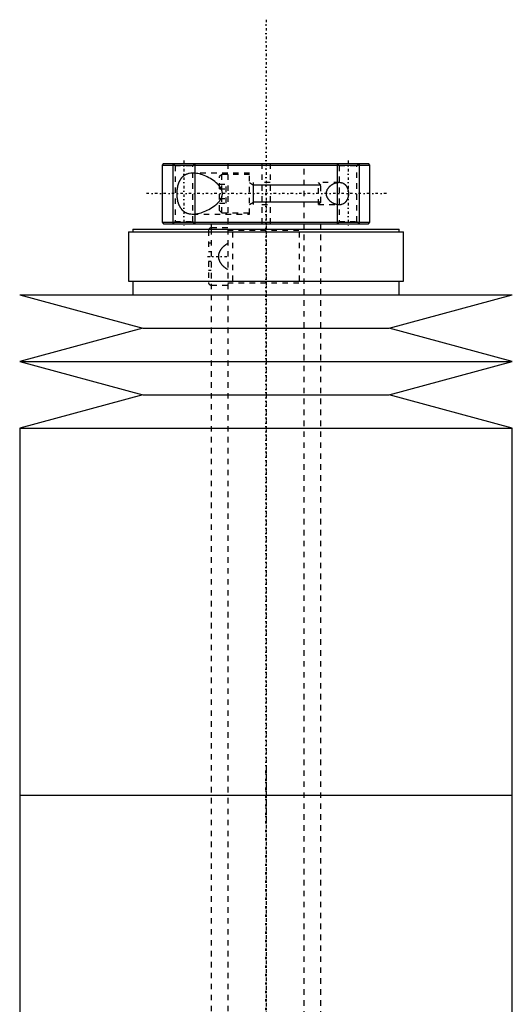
# Model space of a CAD drawing. Extents: x -90 to 90, y -1 to 818.
# Tile 11 of 11: x -45 to 45, y 638 to 818. Entities that reach past the tile are written whole.
import ezdxf

# ---------------------------------------------------------------- set-up
doc = ezdxf.new("R2010")
doc.units = 0
doc.linetypes.add('CENTER', pattern=[1.5, 0.45, -0.5, 0.05, -0.5])
doc.linetypes.add('DASHED', pattern=[2, 1, -1])
for name, color, linetype in [('AM_0', 7, 'CONTINUOUS'), ('AM_10', 7, 'CONTINUOUS'), ('AM_3', 7, 'DASHED'), ('AM_7', 7, 'CENTER')]:
    doc.layers.add(name, color=color, linetype=linetype)

msp = doc.modelspace()

# ---------------------------------------------------------------- linework, layer by layer
at = {"layer": 'AM_0', "color": 7, "linetype": 'CONTINUOUS'}
for p, q in [((-18.7, 792), (-19, 791.7)), ((-19, 791.7), (-19, 781.3)), ((-19, 791.7), (19, 791.7)), ((-18.7, 792), (18.7, 792)), ((19, 791.7), (18.7, 792)), ((19, 781.3), (19, 791.7)), ((-24.35, 780), (-24.35, 779.5)), ((-24.35, 780), (24.35, 780)), ((-19, 781.3), (-18.7, 781)), ((-19, 781.3), (19, 781.3)), ((-18.7, 781), (18.7, 781)), ((-10, 781), (-10, 780)), ((10, 780), (10, 781)), ((18.7, 781), (19, 781.3)), ((24.35, 779.5), (24.35, 780)), ((-25.15, 779.5), (-25.15, 770.5)), ((-25.15, 779.5), (25.15, 779.5)), ((25.15, 770.5), (25.15, 779.5)), ((-25.15, 770.5), (25.15, 770.5)), ((-24.35, 770.5), (-24.35, 768)), ((24.35, 768), (24.35, 770.5)), ((-45, 768), (-22.5, 761.9)), ((-45, 768), (45, 768)), ((22.5, 761.9), (45, 768)), ((-22.5, 761.9), (-45, 755.8)), ((-22.5, 761.9), (22.5, 761.9)), ((45, 755.8), (22.5, 761.9)), ((-45, 755.8), (-22.5, 749.7)), ((-45, 755.8), (45, 755.8)), ((22.5, 749.7), (45, 755.8)), ((-22.5, 749.7), (-45, 743.6)), ((-22.5, 749.7), (22.5, 749.7)), ((45, 743.6), (22.5, 749.7)), ((-45, 743.6), (-45, 676.5)), ((-45, 743.6), (45, 743.6)), ((45, 676.5), (45, 743.6)), ((-45, 676.5), (-45, 621.52)), ((-45, 676.5), (45, 676.5)), ((-45, 676.5), (0, 676.5)), ((45, 621.52), (45, 676.5))]:
    msp.add_line(p, q, dxfattribs=at)
msp.add_arc((-10, 779.75), 0.5, 90, 150, dxfattribs=at)
at = {"layer": 'AM_10', "color": 7, "linetype": 'CONTINUOUS'}
for p, q in [((-17, 792), (-17, 781)), ((-13, 792), (-13, 781)), ((13, 792), (13, 781)), ((17, 792), (17, 781)), ((-3, 788.5), (-2.26, 788.07)), ((-2.26, 784.5), (-2.26, 788.5)), ((10, 788.07), (-2.26, 788.07)), ((-3, 784.5), (-2.26, 784.93)), ((10, 784.93), (-2.26, 784.93))]:
    msp.add_line(p, q, dxfattribs=at)
at = {"layer": 'AM_3', "color": 6, "linetype": 'DASHED'}
for p, q in [((-17, 792), (-16.62, 791.62)), ((-16.62, 791.62), (-16.62, 781.38)), ((-16.62, 791.62), (-13.38, 791.62)), ((-13.38, 791.62), (-13, 792)), ((-13.38, 781.38), (-13.38, 791.62)), ((-7, 792), (-7, 266)), ((-0.75, 792), (-0.75, 781)), ((0.75, 792), (0.75, 781)), ((7, 266), (7, 792)), ((13, 792), (13.38, 791.62)), ((13.38, 791.62), (13.38, 781.38)), ((13.38, 791.62), (16.62, 791.62)), ((16.62, 791.62), (17, 792)), ((16.62, 781.38), (16.62, 791.62)), ((-3, 790.25), (-13.37, 790.25)), ((-8.1, 790), (-8.5, 789.6)), ((-8.5, 783.4), (-8.5, 789.6)), ((-3, 790), (-8.1, 790)), ((-8.1, 783), (-8.1, 790)), ((-3, 782.75), (-3, 790.25)), ((-8.5, 788.23), (-7.25, 788.23)), ((-8.5, 787.37), (-7.25, 787.37)), ((-7.25, 784.77), (-7.25, 788.23)), ((0.75, 788.5), (-0.75, 788.5)), ((13.37, 788.5), (9.57, 788.5)), ((10, 788.07), (9.57, 788.5)), ((9.57, 784.5), (9.57, 788.5)), ((10, 784.93), (10, 788.07)), ((-8.5, 785.63), (-7.25, 785.63)), ((-8.5, 784.77), (-7.25, 784.77)), ((-8.5, 783.4), (-8.1, 783)), ((-0.75, 784.5), (0.75, 784.5)), ((9.57, 784.5), (10, 784.93)), ((9.57, 784.5), (13.37, 784.5)), ((-13.37, 782.75), (-3, 782.75)), ((-8.1, 783), (-3, 783)), ((-16.62, 781.38), (-17, 781)), ((-16.62, 781.38), (-13.38, 781.38)), ((-13, 781), (-13.38, 781.38)), ((-10.5, 779.75), (-10.5, 775.9)), ((-7, 780.25), (-10, 780.25)), ((-10, 780), (-10, 306)), ((-7, 779.8), (7, 779.8)), ((10, 306), (10, 780)), ((13.38, 781.38), (13, 781)), ((13.38, 781.38), (16.62, 781.38)), ((17, 781), (16.62, 781.38)), ((-6.1, 779.5), (-6.1, 770.5)), ((6.1, 770.5), (6.1, 779.5)), ((-10.5, 777.5), (-10, 777.5)), ((-10.5, 775.9), (-10, 775.9)), ((-10.5, 774.1), (-10.5, 770.25)), ((-10, 774.1), (-10.5, 774.1)), ((-10.5, 772.5), (-10, 772.5)), ((-10, 769.75), (-7, 769.75)), ((-7, 770.2), (7, 770.2))]:
    msp.add_line(p, q, dxfattribs=at)
for points in [[(-13.37, 790.25, 0), (-13.5, 790.25, 0), (-13.76, 790.23, 0), (-14.01, 790.19, 0), (-14.14, 790.16, 0), (-14.27, 790.13, 0), (-14.41, 790.08, 0), (-14.45, 790.07, 0), (-14.49, 790.05, 0), (-14.51, 790.04, 0), (-14.53, 790.03, 0), (-14.57, 790.02, 0), (-14.61, 790, 0), (-14.65, 789.98, 0), (-14.69, 789.96, 0), (-14.73, 789.94, 0), (-14.74, 789.93, 0), (-14.76, 789.92, 0), (-14.8, 789.9, 0), (-14.84, 789.88, 0), (-14.88, 789.85, 0), (-14.91, 789.83, 0), (-14.95, 789.8, 0), (-14.97, 789.79, 0), (-14.98, 789.78, 0), (-15.02, 789.75, 0), (-15.06, 789.73, 0), (-15.09, 789.7, 0), (-15.12, 789.67, 0), (-15.16, 789.64, 0), (-15.17, 789.63, 0), (-15.19, 789.61, 0), (-15.22, 789.58, 0), (-15.26, 789.55, 0), (-15.29, 789.52, 0), (-15.32, 789.49, 0), (-15.35, 789.46, 0), (-15.37, 789.44, 0), (-15.38, 789.42, 0), (-15.41, 789.39, 0), (-15.44, 789.36, 0), (-15.46, 789.34, 0), (-15.47, 789.32, 0), (-15.5, 789.28, 0), (-15.53, 789.25, 0), (-15.54, 789.23, 0), (-15.56, 789.21, 0), (-15.58, 789.17, 0), (-15.61, 789.13, 0), (-15.64, 789.09, 0), (-15.66, 789.05, 0), (-15.69, 789.01, 0), (-15.7, 788.99, 0), (-15.71, 788.97, 0), (-15.74, 788.93, 0), (-15.76, 788.89, 0), (-15.79, 788.84, 0), (-15.81, 788.8, 0), (-15.83, 788.75, 0), (-15.84, 788.73, 0), (-15.86, 788.71, 0), (-15.88, 788.66, 0), (-15.9, 788.61, 0), (-15.92, 788.56, 0), (-15.94, 788.51, 0), (-15.96, 788.46, 0), (-15.97, 788.44, 0), (-15.98, 788.41, 0), (-16, 788.36, 0), (-16.02, 788.31, 0), (-16.04, 788.25, 0), (-16.06, 788.2, 0), (-16.07, 788.14, 0), (-16.08, 788.12, 0), (-16.09, 788.09, 0), (-16.11, 788.03, 0), (-16.12, 787.98, 0), (-16.14, 787.92, 0), (-16.15, 787.86, 0), (-16.17, 787.8, 0), (-16.17, 787.77, 0), (-16.18, 787.74, 0), (-16.19, 787.69, 0), (-16.2, 787.63, 0), (-16.21, 787.6, 0), (-16.21, 787.57, 0), (-16.22, 787.51, 0), (-16.23, 787.45, 0), (-16.24, 787.42, 0), (-16.24, 787.39, 0), (-16.25, 787.32, 0), (-16.26, 787.26, 0), (-16.27, 787.2, 0), (-16.27, 787.14, 0), (-16.28, 787.08, 0), (-16.28, 787.05, 0), (-16.29, 787.02, 0), (-16.29, 786.96, 0), (-16.3, 786.9, 0), (-16.3, 786.83, 0), (-16.3, 786.77, 0), (-16.3, 786.71, 0), (-16.3, 786.68, 0), (-16.31, 786.65, 0), (-16.31, 786.59, 0), (-16.31, 786.53, 0), (-16.31, 786.5, 0)], [(-8.5, 787.86, 0), (-8.52, 787.89, 0), (-8.55, 787.93, 0), (-8.59, 787.98, 0), (-8.61, 788, 0), (-8.63, 788.02, 0), (-8.67, 788.06, 0), (-8.7, 788.11, 0), (-8.74, 788.15, 0), (-8.78, 788.19, 0), (-8.82, 788.23, 0), (-8.84, 788.25, 0), (-8.86, 788.27, 0), (-8.9, 788.31, 0), (-8.95, 788.35, 0), (-9.09, 788.48, 0), (-9.22, 788.59, 0), (-9.35, 788.7, 0), (-9.61, 788.89, 0), (-9.88, 789.07, 0), (-10.15, 789.24, 0), (-10.43, 789.4, 0), (-10.72, 789.54, 0), (-10.86, 789.61, 0), (-11.01, 789.68, 0), (-11.3, 789.8, 0), (-11.59, 789.91, 0), (-11.87, 790.01, 0), (-12.16, 790.09, 0), (-12.44, 790.15, 0), (-12.58, 790.18, 0), (-12.72, 790.2, 0), (-12.98, 790.23, 0), (-13.24, 790.25, 0), (-13.37, 790.25, 0)], [(-8.5, 785.14, 0), (-8.45, 785.2, 0), (-8.35, 785.34, 0), (-8.26, 785.48, 0), (-8.22, 785.55, 0), (-8.22, 785.56, 0), (-8.2, 785.59, 0), (-8.19, 785.61, 0), (-8.19, 785.62, 0), (-8.18, 785.64, 0), (-8.17, 785.66, 0), (-8.16, 785.69, 0), (-8.14, 785.71, 0), (-8.13, 785.74, 0), (-8.12, 785.76, 0), (-8.12, 785.77, 0), (-8.11, 785.79, 0), (-8.1, 785.81, 0), (-8.09, 785.84, 0), (-8.08, 785.86, 0), (-8.07, 785.89, 0), (-8.06, 785.91, 0), (-8.06, 785.93, 0), (-8.06, 785.94, 0), (-8.05, 785.97, 0), (-8.04, 785.99, 0), (-8.03, 786.02, 0), (-8.02, 786.04, 0), (-8.02, 786.07, 0), (-8.01, 786.08, 0), (-8.01, 786.1, 0), (-8.01, 786.12, 0), (-8, 786.15, 0), (-7.99, 786.18, 0), (-7.99, 786.21, 0), (-7.99, 786.23, 0), (-7.98, 786.25, 0), (-7.98, 786.26, 0), (-7.98, 786.29, 0), (-7.97, 786.32, 0), (-7.97, 786.34, 0), (-7.97, 786.37, 0), (-7.97, 786.4, 0), (-7.97, 786.41, 0), (-7.97, 786.43, 0), (-7.97, 786.46, 0), (-7.96, 786.49, 0), (-7.96, 786.5, 0), (-7.96, 786.51, 0), (-7.97, 786.54, 0), (-7.97, 786.57, 0), (-7.97, 786.59, 0), (-7.97, 786.6, 0), (-7.97, 786.63, 0), (-7.97, 786.66, 0), (-7.97, 786.68, 0), (-7.98, 786.71, 0), (-7.98, 786.74, 0), (-7.98, 786.75, 0), (-7.99, 786.77, 0), (-7.99, 786.79, 0), (-7.99, 786.82, 0), (-8, 786.85, 0), (-8.01, 786.88, 0), (-8.01, 786.9, 0), (-8.01, 786.92, 0), (-8.02, 786.93, 0), (-8.02, 786.96, 0), (-8.03, 786.98, 0), (-8.04, 787.01, 0), (-8.05, 787.03, 0), (-8.06, 787.06, 0), (-8.06, 787.07, 0), (-8.06, 787.09, 0), (-8.07, 787.11, 0), (-8.08, 787.14, 0), (-8.09, 787.16, 0), (-8.1, 787.19, 0), (-8.11, 787.21, 0), (-8.12, 787.23, 0), (-8.12, 787.24, 0), (-8.13, 787.26, 0), (-8.14, 787.29, 0), (-8.16, 787.31, 0), (-8.17, 787.34, 0), (-8.18, 787.36, 0), (-8.19, 787.38, 0), (-8.19, 787.39, 0), (-8.2, 787.41, 0), (-8.22, 787.44, 0), (-8.22, 787.45, 0), (-8.26, 787.52, 0), (-8.35, 787.66, 0), (-8.45, 787.8, 0), (-8.5, 787.86, 0)], [(13.37, 788.5, 0), (13.34, 788.5, 0), (13.29, 788.5, 0), (13.24, 788.5, 0), (13.21, 788.49, 0), (13.19, 788.49, 0), (13.13, 788.49, 0), (13.08, 788.48, 0), (13.03, 788.47, 0), (12.97, 788.46, 0), (12.92, 788.45, 0), (12.89, 788.45, 0), (12.86, 788.44, 0), (12.8, 788.43, 0), (12.75, 788.41, 0), (12.69, 788.4, 0), (12.64, 788.38, 0), (12.58, 788.36, 0), (12.55, 788.35, 0), (12.53, 788.34, 0), (12.47, 788.32, 0), (12.41, 788.29, 0), (12.39, 788.28, 0), (12.36, 788.27, 0), (12.3, 788.24, 0), (12.25, 788.22, 0), (12.22, 788.2, 0), (12.19, 788.19, 0), (12.14, 788.16, 0), (12.09, 788.13, 0), (12.03, 788.1, 0), (11.98, 788.06, 0), (11.93, 788.03, 0), (11.9, 788.01, 0), (11.88, 787.99, 0), (11.83, 787.96, 0), (11.78, 787.92, 0), (11.73, 787.88, 0), (11.68, 787.84, 0), (11.63, 787.8, 0), (11.61, 787.78, 0), (11.59, 787.76, 0), (11.54, 787.71, 0), (11.5, 787.66, 0), (11.45, 787.61, 0), (11.41, 787.56, 0), (11.37, 787.51, 0), (11.34, 787.48, 0), (11.32, 787.46, 0), (11.28, 787.4, 0), (11.25, 787.34, 0), (11.21, 787.28, 0), (11.17, 787.22, 0), (11.14, 787.16, 0), (11.13, 787.12, 0), (11.11, 787.09, 0), (11.09, 787.02, 0), (11.06, 786.96, 0), (11.04, 786.89, 0), (11.02, 786.82, 0), (11.01, 786.75, 0), (11, 786.71, 0), (11, 786.68, 0), (10.99, 786.61, 0), (10.99, 786.54, 0), (10.99, 786.5, 0), (10.99, 786.46, 0), (10.99, 786.39, 0), (11, 786.32, 0), (11, 786.29, 0), (11.01, 786.25, 0), (11.02, 786.18, 0), (11.04, 786.11, 0), (11.06, 786.04, 0), (11.09, 785.98, 0), (11.11, 785.91, 0), (11.13, 785.88, 0), (11.14, 785.84, 0), (11.17, 785.78, 0), (11.21, 785.72, 0), (11.25, 785.66, 0), (11.28, 785.6, 0), (11.32, 785.54, 0), (11.34, 785.52, 0), (11.37, 785.49, 0), (11.41, 785.44, 0), (11.45, 785.39, 0), (11.5, 785.34, 0), (11.54, 785.29, 0), (11.59, 785.24, 0), (11.61, 785.22, 0), (11.63, 785.2, 0), (11.68, 785.16, 0), (11.73, 785.12, 0), (11.78, 785.08, 0), (11.83, 785.04, 0), (11.88, 785.01, 0), (11.9, 784.99, 0), (11.93, 784.97, 0), (11.98, 784.94, 0), (12.03, 784.9, 0), (12.09, 784.87, 0), (12.14, 784.84, 0), (12.19, 784.81, 0), (12.22, 784.8, 0), (12.25, 784.78, 0), (12.3, 784.76, 0), (12.36, 784.73, 0), (12.39, 784.72, 0), (12.41, 784.71, 0), (12.47, 784.68, 0), (12.53, 784.66, 0), (12.55, 784.65, 0), (12.58, 784.64, 0), (12.64, 784.62, 0), (12.69, 784.6, 0), (12.75, 784.59, 0), (12.8, 784.57, 0), (12.86, 784.56, 0), (12.89, 784.55, 0), (12.92, 784.55, 0), (12.97, 784.54, 0), (13.03, 784.53, 0), (13.08, 784.52, 0), (13.13, 784.51, 0), (13.19, 784.51, 0), (13.21, 784.51, 0), (13.24, 784.5, 0), (13.29, 784.5, 0), (13.34, 784.5, 0), (13.37, 784.5, 0)], [(15.12, 786.5, 0), (15.12, 786.52, 0), (15.12, 786.55, 0), (15.12, 786.58, 0), (15.12, 786.6, 0), (15.12, 786.62, 0), (15.12, 786.65, 0), (15.12, 786.68, 0), (15.12, 786.72, 0), (15.11, 786.75, 0), (15.11, 786.78, 0), (15.11, 786.8, 0), (15.11, 786.82, 0), (15.1, 786.85, 0), (15.1, 786.88, 0), (15.09, 786.92, 0), (15.09, 786.95, 0), (15.08, 786.98, 0), (15.08, 787, 0), (15.07, 787.01, 0), (15.07, 787.05, 0), (15.06, 787.08, 0), (15.06, 787.09, 0), (15.05, 787.11, 0), (15.04, 787.14, 0), (15.03, 787.17, 0), (15.03, 787.19, 0), (15.03, 787.21, 0), (15.02, 787.24, 0), (15.01, 787.27, 0), (15, 787.3, 0), (14.99, 787.33, 0), (14.98, 787.36, 0), (14.97, 787.37, 0), (14.96, 787.39, 0), (14.95, 787.42, 0), (14.94, 787.45, 0), (14.93, 787.47, 0), (14.92, 787.5, 0), (14.9, 787.53, 0), (14.9, 787.54, 0), (14.89, 787.56, 0), (14.88, 787.58, 0), (14.86, 787.61, 0), (14.85, 787.64, 0), (14.83, 787.66, 0), (14.82, 787.69, 0), (14.81, 787.7, 0), (14.81, 787.71, 0), (14.79, 787.73, 0), (14.78, 787.76, 0), (14.76, 787.78, 0), (14.74, 787.8, 0), (14.73, 787.83, 0), (14.72, 787.84, 0), (14.71, 787.85, 0), (14.7, 787.87, 0), (14.68, 787.89, 0), (14.66, 787.91, 0), (14.65, 787.93, 0), (14.63, 787.95, 0), (14.62, 787.96, 0), (14.61, 787.97, 0), (14.6, 787.99, 0), (14.58, 788.01, 0), (14.57, 788.02, 0), (14.56, 788.03, 0), (14.54, 788.04, 0), (14.52, 788.06, 0), (14.51, 788.07, 0), (14.5, 788.08, 0), (14.49, 788.1, 0), (14.47, 788.11, 0), (14.45, 788.13, 0), (14.43, 788.15, 0), (14.41, 788.16, 0), (14.4, 788.17, 0), (14.39, 788.18, 0), (14.37, 788.19, 0), (14.35, 788.21, 0), (14.33, 788.22, 0), (14.3, 788.24, 0), (14.28, 788.25, 0), (14.27, 788.26, 0), (14.26, 788.26, 0), (14.24, 788.27, 0), (14.22, 788.29, 0), (14.14, 788.33, 0), (14.01, 788.39, 0), (13.87, 788.43, 0), (13.8, 788.45, 0), (13.73, 788.47, 0), (13.58, 788.49, 0), (13.44, 788.5, 0), (13.37, 788.5, 0)], [(-16.31, 786.5, 0), (-16.31, 786.47, 0), (-16.31, 786.41, 0), (-16.31, 786.35, 0), (-16.3, 786.32, 0), (-16.3, 786.29, 0), (-16.3, 786.23, 0), (-16.3, 786.17, 0), (-16.3, 786.1, 0), (-16.29, 786.04, 0), (-16.29, 785.98, 0), (-16.28, 785.95, 0), (-16.28, 785.92, 0), (-16.27, 785.86, 0), (-16.27, 785.8, 0), (-16.26, 785.74, 0), (-16.25, 785.68, 0), (-16.24, 785.61, 0), (-16.24, 785.58, 0), (-16.23, 785.55, 0), (-16.22, 785.49, 0), (-16.21, 785.43, 0), (-16.21, 785.4, 0), (-16.2, 785.37, 0), (-16.19, 785.31, 0), (-16.18, 785.26, 0), (-16.17, 785.23, 0), (-16.17, 785.2, 0), (-16.15, 785.14, 0), (-16.14, 785.08, 0), (-16.12, 785.02, 0), (-16.11, 784.97, 0), (-16.09, 784.91, 0), (-16.08, 784.88, 0), (-16.07, 784.86, 0), (-16.06, 784.8, 0), (-16.04, 784.75, 0), (-16.02, 784.69, 0), (-16, 784.64, 0), (-15.98, 784.59, 0), (-15.97, 784.56, 0), (-15.96, 784.54, 0), (-15.94, 784.49, 0), (-15.92, 784.44, 0), (-15.9, 784.39, 0), (-15.88, 784.34, 0), (-15.86, 784.29, 0), (-15.84, 784.27, 0), (-15.83, 784.25, 0), (-15.81, 784.2, 0), (-15.79, 784.16, 0), (-15.76, 784.11, 0), (-15.74, 784.07, 0), (-15.71, 784.03, 0), (-15.7, 784.01, 0), (-15.69, 783.99, 0), (-15.66, 783.95, 0), (-15.64, 783.91, 0), (-15.61, 783.87, 0), (-15.58, 783.83, 0), (-15.56, 783.79, 0), (-15.54, 783.77, 0), (-15.53, 783.75, 0), (-15.5, 783.72, 0), (-15.47, 783.68, 0), (-15.46, 783.66, 0), (-15.44, 783.64, 0), (-15.41, 783.61, 0), (-15.38, 783.58, 0), (-15.37, 783.56, 0), (-15.35, 783.54, 0), (-15.32, 783.51, 0), (-15.29, 783.48, 0), (-15.26, 783.45, 0), (-15.22, 783.42, 0), (-15.19, 783.39, 0), (-15.17, 783.37, 0), (-15.16, 783.36, 0), (-15.12, 783.33, 0), (-15.09, 783.3, 0), (-15.06, 783.27, 0), (-15.02, 783.25, 0), (-14.98, 783.22, 0), (-14.97, 783.21, 0), (-14.95, 783.2, 0), (-14.91, 783.17, 0), (-14.88, 783.15, 0), (-14.84, 783.12, 0), (-14.8, 783.1, 0), (-14.76, 783.08, 0), (-14.74, 783.07, 0), (-14.73, 783.06, 0), (-14.69, 783.04, 0), (-14.65, 783.02, 0), (-14.61, 783, 0), (-14.57, 782.98, 0), (-14.53, 782.97, 0), (-14.51, 782.96, 0), (-14.49, 782.95, 0), (-14.45, 782.93, 0), (-14.41, 782.92, 0), (-14.27, 782.87, 0), (-14.14, 782.84, 0), (-14.01, 782.81, 0), (-13.76, 782.77, 0), (-13.5, 782.75, 0), (-13.37, 782.75, 0)], [(-13.37, 782.75, 0), (-13.24, 782.75, 0), (-12.98, 782.77, 0), (-12.72, 782.8, 0), (-12.58, 782.82, 0), (-12.44, 782.85, 0), (-12.16, 782.91, 0), (-11.87, 782.99, 0), (-11.59, 783.09, 0), (-11.3, 783.2, 0), (-11.01, 783.32, 0), (-10.86, 783.39, 0), (-10.72, 783.46, 0), (-10.43, 783.6, 0), (-10.15, 783.76, 0), (-9.88, 783.93, 0), (-9.61, 784.11, 0), (-9.35, 784.3, 0), (-9.22, 784.41, 0), (-9.09, 784.52, 0), (-8.95, 784.65, 0), (-8.9, 784.69, 0), (-8.86, 784.73, 0), (-8.84, 784.75, 0), (-8.82, 784.77, 0), (-8.78, 784.81, 0), (-8.74, 784.85, 0), (-8.7, 784.89, 0), (-8.67, 784.94, 0), (-8.63, 784.98, 0), (-8.61, 785, 0), (-8.59, 785.02, 0), (-8.55, 785.07, 0), (-8.52, 785.11, 0), (-8.5, 785.14, 0)], [(13.37, 784.5, 0), (13.44, 784.5, 0), (13.58, 784.51, 0), (13.73, 784.53, 0), (13.8, 784.55, 0), (13.87, 784.57, 0), (14.01, 784.61, 0), (14.14, 784.67, 0), (14.22, 784.71, 0), (14.24, 784.73, 0), (14.26, 784.74, 0), (14.27, 784.74, 0), (14.28, 784.75, 0), (14.3, 784.76, 0), (14.33, 784.78, 0), (14.35, 784.79, 0), (14.37, 784.81, 0), (14.39, 784.82, 0), (14.4, 784.83, 0), (14.41, 784.84, 0), (14.43, 784.85, 0), (14.45, 784.87, 0), (14.47, 784.89, 0), (14.49, 784.9, 0), (14.5, 784.92, 0), (14.51, 784.93, 0), (14.52, 784.94, 0), (14.54, 784.96, 0), (14.56, 784.97, 0), (14.57, 784.98, 0), (14.58, 784.99, 0), (14.6, 785.01, 0), (14.61, 785.03, 0), (14.62, 785.04, 0), (14.63, 785.05, 0), (14.65, 785.07, 0), (14.66, 785.09, 0), (14.68, 785.11, 0), (14.7, 785.13, 0), (14.71, 785.15, 0), (14.72, 785.16, 0), (14.73, 785.17, 0), (14.74, 785.2, 0), (14.76, 785.22, 0), (14.78, 785.24, 0), (14.79, 785.27, 0), (14.81, 785.29, 0), (14.81, 785.3, 0), (14.82, 785.31, 0), (14.83, 785.34, 0), (14.85, 785.36, 0), (14.86, 785.39, 0), (14.88, 785.42, 0), (14.89, 785.44, 0), (14.9, 785.46, 0), (14.9, 785.47, 0), (14.92, 785.5, 0), (14.93, 785.53, 0), (14.94, 785.55, 0), (14.95, 785.58, 0), (14.96, 785.61, 0), (14.97, 785.63, 0), (14.98, 785.64, 0), (14.99, 785.67, 0), (15, 785.7, 0), (15.01, 785.73, 0), (15.02, 785.76, 0), (15.03, 785.79, 0), (15.03, 785.81, 0), (15.03, 785.83, 0), (15.04, 785.86, 0), (15.05, 785.89, 0), (15.06, 785.91, 0), (15.06, 785.92, 0), (15.07, 785.95, 0), (15.07, 785.99, 0), (15.08, 786, 0), (15.08, 786.02, 0), (15.09, 786.05, 0), (15.09, 786.08, 0), (15.1, 786.12, 0), (15.1, 786.15, 0), (15.11, 786.18, 0), (15.11, 786.2, 0), (15.11, 786.22, 0), (15.11, 786.25, 0), (15.12, 786.28, 0), (15.12, 786.32, 0), (15.12, 786.35, 0), (15.12, 786.38, 0), (15.12, 786.4, 0), (15.12, 786.42, 0), (15.12, 786.45, 0), (15.12, 786.48, 0), (15.12, 786.5, 0)], [(-7, 777.35, 0), (-7.15, 777.26, 0), (-7.31, 777.16, 0), (-7.36, 777.12, 0), (-7.41, 777.09, 0), (-7.43, 777.07, 0), (-7.45, 777.06, 0), (-7.5, 777.02, 0), (-7.54, 776.99, 0), (-7.59, 776.96, 0), (-7.63, 776.92, 0), (-7.68, 776.88, 0), (-7.7, 776.87, 0), (-7.72, 776.85, 0), (-7.76, 776.81, 0), (-7.8, 776.77, 0), (-7.82, 776.76, 0), (-7.84, 776.74, 0), (-7.88, 776.7, 0), (-7.92, 776.66, 0), (-7.94, 776.64, 0), (-7.96, 776.62, 0), (-8, 776.58, 0), (-8.04, 776.54, 0), (-8.07, 776.5, 0), (-8.11, 776.46, 0), (-8.14, 776.42, 0), (-8.16, 776.4, 0), (-8.18, 776.38, 0), (-8.21, 776.33, 0), (-8.24, 776.29, 0), (-8.27, 776.25, 0), (-8.3, 776.2, 0), (-8.33, 776.16, 0), (-8.35, 776.13, 0), (-8.36, 776.11, 0), (-8.39, 776.06, 0), (-8.42, 776.01, 0), (-8.45, 775.96, 0), (-8.47, 775.91, 0), (-8.5, 775.86, 0), (-8.51, 775.83, 0), (-8.52, 775.8, 0), (-8.54, 775.75, 0), (-8.57, 775.7, 0), (-8.58, 775.64, 0), (-8.6, 775.59, 0), (-8.62, 775.53, 0), (-8.63, 775.5, 0), (-8.63, 775.48, 0), (-8.65, 775.42, 0), (-8.66, 775.36, 0), (-8.67, 775.31, 0), (-8.68, 775.25, 0), (-8.68, 775.19, 0), (-8.69, 775.17, 0), (-8.69, 775.14, 0), (-8.69, 775.08, 0), (-8.69, 775.03, 0), (-8.69, 775, 0), (-8.69, 774.97, 0), (-8.69, 774.92, 0), (-8.69, 774.86, 0), (-8.69, 774.83, 0), (-8.68, 774.81, 0), (-8.68, 774.75, 0), (-8.67, 774.69, 0), (-8.66, 774.64, 0), (-8.65, 774.58, 0), (-8.63, 774.52, 0), (-8.63, 774.5, 0), (-8.62, 774.47, 0), (-8.6, 774.41, 0), (-8.58, 774.36, 0), (-8.57, 774.3, 0), (-8.54, 774.25, 0), (-8.52, 774.2, 0), (-8.51, 774.17, 0), (-8.5, 774.14, 0), (-8.47, 774.09, 0), (-8.45, 774.04, 0), (-8.42, 773.99, 0), (-8.39, 773.94, 0), (-8.36, 773.89, 0), (-8.35, 773.87, 0), (-8.33, 773.84, 0), (-8.3, 773.8, 0), (-8.27, 773.75, 0), (-8.24, 773.71, 0), (-8.21, 773.67, 0), (-8.18, 773.62, 0), (-8.16, 773.6, 0), (-8.14, 773.58, 0), (-8.11, 773.54, 0), (-8.07, 773.5, 0), (-8.04, 773.46, 0), (-8, 773.42, 0), (-7.96, 773.38, 0), (-7.94, 773.36, 0), (-7.92, 773.34, 0), (-7.88, 773.3, 0), (-7.84, 773.26, 0), (-7.82, 773.24, 0), (-7.8, 773.23, 0), (-7.76, 773.19, 0), (-7.72, 773.15, 0), (-7.7, 773.13, 0), (-7.68, 773.12, 0), (-7.63, 773.08, 0), (-7.59, 773.04, 0), (-7.54, 773.01, 0), (-7.5, 772.98, 0), (-7.45, 772.94, 0), (-7.43, 772.93, 0), (-7.41, 772.91, 0), (-7.36, 772.88, 0), (-7.31, 772.84, 0), (-7.15, 772.74, 0), (-7, 772.65, 0)]]:
    msp.add_polyline3d(points, dxfattribs=at)
for centre, start, end in [((-10, 779.75), 150, 180), ((-10, 770.25), 180, 270)]:
    msp.add_arc(centre, 0.5, start, end, dxfattribs=at)
at = {"layer": 'AM_7', "color": 4, "linetype": 'CENTER'}
for p, q in [((0, 818.3), (0, 239.7)), ((-15, 792.55), (-15, 780.45)), ((15, 792.55), (15, 780.45)), ((22, 786.5), (-22, 786.5)), ((0, 785.17), (0, 671.33)), ((-10.68, 775), (-6.83, 775)), ((0, 681.67), (0, 567.83))]:
    msp.add_line(p, q, dxfattribs=at)

doc.saveas('drawing.dxf')
